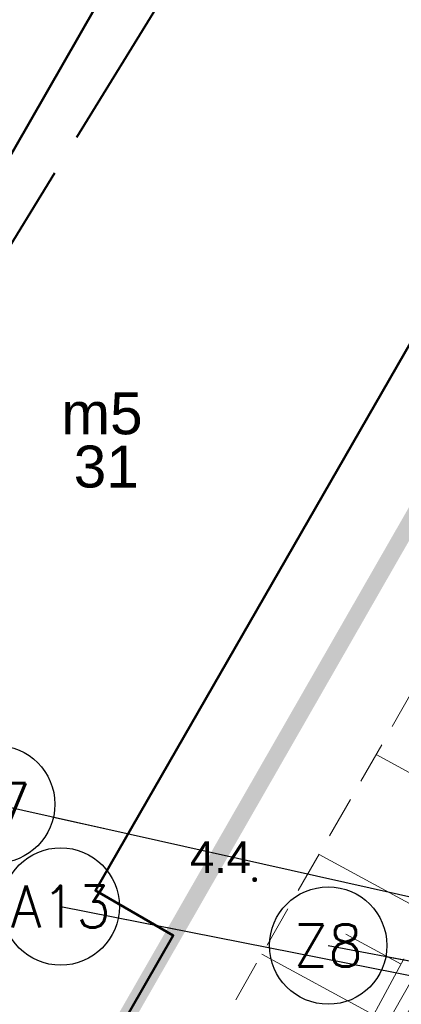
# Model space of a CAD drawing. Extents: x 5477758 to 5478338, y 5918296 to 5918502.
# Tile 60 of 138: x 5477929 to 5477938, y 5918450 to 5918474. Entities that reach past the tile are written whole.
import ezdxf
from ezdxf.enums import TextEntityAlignment as Align

# ---------------------------------------------------------------- set-up
doc = ezdxf.new("R2010")
doc.units = 0
doc.header["$PDSIZE"] = 0.75
for name, pattern in [('budynki akt$0$DASHED', [19.05, 12.7, -6.35]), ('PRZER2-1', [3, 2, -1]), ('PRZER4-1', [5, 4, -1])]:
    doc.linetypes.add(name, pattern=pattern)
doc.layers.get('0').update_dxf_attribs({"linetype": 'CONTINUOUS', "lineweight": 13})
for name, color, linetype, lineweight in [('0_WSPÓŁRZĘDNE_ODNOŚNIKI', 6, 'CONTINUOUS', 15), ('A_GRANICA OPRACOWANIA', 7, 'CONTINUOUS', 0), ('GESBZO', 7, 'CONTINUOUS', 50), ('GESBZO_O', 7, 'CONTINUOUS', 50), ('GSPPRB', 7, 'CONTINUOUS', 20), ('GSSDSO', 7, 'CONTINUOUS', 18), ('GSSZSN', 7, 'PRZER2-1', 18), ('OT_Rzedna', 7, 'CONTINUOUS', 18), ('wysokosci', 7, 'CONTINUOUS', 18), ('zakres', 150, 'PRZER4-1', 50)]:
    doc.layers.add(name, color=color, linetype=linetype, lineweight=lineweight)
doc.styles.add('GEO-INFO', font='arial.ttf')
doc.styles.add('pktkecm$0$Punkty', font='simplex.shx', dxfattribs={"width": 0.8, "oblique": 10, "height": 1})
doc.styles.add('pktkecm$0$STANDARD', font='romans')
doc.dimstyles.new('pktkecm$0$ODNOŚNIKI', dxfattribs={"dimtxt": 17.5, "dimasz": 6, "dimexe": 7, "dimexo": 7, "dimgap": 7, "dimtad": 1, "dimtoh": 1, "dimdec": 0, "dimzin": 0, "dimdsep": 46, "dimtxsty": 'pktkecm$0$STANDARD', "dimblk": 'pktkecm$0$_Dot', "dimcen": 8, "dimdle": 7, "dimclrt": 2, "dimadec": 0, "dimazin": 0, "dimtfac": 1, "dimtdec": 0, "dimtofl": 0, "dimtmove": 0, "dimatfit": 3, "dimldrblk": 'pktkecm$0$_DotBlank', "dimfxl": 0, "dimtolj": 1, "dimtzin": 0, "dimarcsym": 0})

# ---------------------------------------------------------------- blocks, each defined once
blk = doc.blocks.new('OTRN')
at = {"linetype": 'Continuous', "lineweight": 13}
blk.add_hatch(color=0, dxfattribs=at).paths.add_polyline_path([(0, -0.091, 1), (0, 0.091, 1)])
at = {"color": 0, "linetype": 'Continuous', "lineweight": 13}
blk.add_circle((0, 0), 0.0906, dxfattribs=at)
blk = doc.blocks.new('pktkecm$0$_Dot')
at = {"color": 0, "linetype": 'ByBlock', "lineweight": -2}
blk.add_line((-0.5, 0), (-1, 0), dxfattribs=at)
at = {"color": 0, "linetype": 'ByBlock', "const_width": 0.5}
blk.add_lwpolyline([(-0.25, 0, 1), (0.25, 0, 1)], format="xyb", close=True, dxfattribs=at)
blk = doc.blocks.new('pktkecm$0$_DotBlank')
at = {"color": 0, "linetype": 'ByBlock', "lineweight": -2}
blk.add_line((-0.5, 0), (-1, 0), dxfattribs=at)
blk.add_circle((0, 0), 0.5, dxfattribs=at)
blk = doc.blocks.new('pktkecm$0$Punkt')
blk.add_point((0, 0))
at = {"style": 'pktkecm$0$STANDARD'}
blk.add_attdef('NR', (0.918, 1.118), '', height=1.75, dxfattribs=at)
at = {"style": 'pktkecm$0$STANDARD', "flags": 1}
for tag, p in [('WSPZ', (0.918, -3.048)), ('DATA', (0.918, -7.215))]:
    blk.add_attdef(tag, p, '', height=2.5, dxfattribs=at)

msp = doc.modelspace()

# ---------------------------------------------------------------- linework, layer by layer
at = {"layer": 'A_GRANICA OPRACOWANIA', "color": 1, "linetype": 'budynki akt$0$DASHED', "ltscale": 0.1, "const_width": 0.4}
msp.add_lwpolyline([(5477924.666, 5918437.385), (5477923.68, 5918435.693), (5477947.085, 5918422.232), (5477949.411, 5918426.304), (5477947.596, 5918427.361), (5477964.141, 5918455.941), (5477965.541, 5918458.35), (5477956.078, 5918463.925), (5477947.799, 5918468.803), (5477947.799, 5918468.803), (5477943.997, 5918471.043), (5477943.489, 5918470.182), (5477933.716, 5918453.151), (5477933.004, 5918451.909), (5477924.666, 5918437.385)], dxfattribs=at)
at = {"layer": 'GESBZO', "color": 7, "linetype": 'Continuous', "lineweight": 50}
msp.add_lwpolyline([(5477938.187, 5918486.305), (5477944.481, 5918482.719), (5477947.274, 5918480.998), (5477931.149, 5918452.977), (5477933.004, 5918451.909), (5477924.666, 5918437.385), (5477915.543, 5918442.632), (5477923.558, 5918456.638), (5477921.783, 5918457.715)], close=True, dxfattribs=at)
at = {"layer": 'GSPPRB', "color": 7, "linetype": 'Continuous', "lineweight": 20}
for p in [(5477931.149, 5918452.977), (5477933.004, 5918451.909)]:
    msp.add_point(p, dxfattribs=at)
at = {"layer": 'GSSDSO', "color": 7, "linetype": 'Continuous', "lineweight": 18}
msp.add_lwpolyline([(5477930.395, 5918433.886), (5477937.827, 5918446.866), (5477937.028, 5918447.302), (5477942.928, 5918457.672), (5477942.928, 5918457.672), (5477942.928, 5918457.672), (5477942.676, 5918457.835), (5477942.676, 5918457.835), (5477942.676, 5918457.835), (5477936.617, 5918447.185), (5477937.415, 5918446.75), (5477930.139, 5918434.043)], dxfattribs=at)
at = {"layer": 'GSSZSN', "color": 7, "linetype": 'PRZER2-1', "lineweight": 18, "ltscale": 0.5}
for points in [[(5477929.356, 5918434.475), (5477926.268, 5918436.181), (5477930.77, 5918443.87), (5477944.733, 5918468.243), (5477950.113, 5918477.734), (5477949.938, 5918479.477), (5477950.546, 5918480.534)], [(5477950.546, 5918480.534), (5477953.061, 5918478.205), (5477947.805, 5918468.497), (5477938.059, 5918450.522), (5477929.356, 5918434.475)]]:
    msp.add_lwpolyline(points, dxfattribs=at)
at = {"layer": 'GSSZSN', "color": 7, "linetype": 'Continuous', "lineweight": 18, "flags": 128}
for points in [[(5477940.397, 5918454.835), (5477937.845, 5918456.219)], [(5477939.092, 5918452.427), (5477936.483, 5918453.842)], [(5477938.439, 5918451.223), (5477937.121, 5918451.938)], [(5477937.786, 5918450.019), (5477935.121, 5918451.465)]]:
    msp.add_lwpolyline(points, dxfattribs=at)
at = {"layer": 'zakres', "linetype": 'PRZER4-1', "lineweight": 40}
msp.add_lwpolyline([(5477963.54, 5918377.848), (5477941.504, 5918392.244), (5477979.546, 5918459.295), (5477938.033, 5918482.848), (5477904.167, 5918427.813), (5477915.775, 5918420.837), (5477872.982, 5918351.171), (5477887.852, 5918340.978), (5477923.836, 5918315.921)], close=True, dxfattribs=at)

# ---------------------------------------------------------------- block references
at = {"layer": '0_WSPÓŁRZĘDNE_ODNOŚNIKI', "lineweight": -3}
ref = msp.add_blockref('pktkecm$0$Punkt', (5477943.5, 5918451.747), dxfattribs=dict(at, xscale=1.200000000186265))
ref.add_attrib('PUNKT', 'Z7', dxfattribs={"layer": '0', "height": 1, "style": 'pktkecm$0$Punkty', "oblique": 0.0012, "width": 0.96}).set_placement((5477928.783, 5918455.035), align=Align.MIDDLE_CENTER)
ref = msp.add_blockref('pktkecm$0$Punkt', (5477944.18, 5918449.868), dxfattribs=dict(at, xscale=1.200000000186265))
ref.add_attrib('PUNKT', 'A13', dxfattribs={"layer": '0', "height": 1, "style": 'pktkecm$0$Punkty', "oblique": 0.0012, "width": 0.96}).set_placement((5477930.32, 5918452.599), align=Align.MIDDLE_CENTER)
ref = msp.add_blockref('pktkecm$0$Punkt', (5477944.151, 5918450.278), dxfattribs=dict(at, xscale=1.200000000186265))
ref.add_attrib('PUNKT', 'Z8', dxfattribs={"layer": '0', "height": 1, "style": 'pktkecm$0$Punkty', "oblique": 0.0012, "width": 0.96}).set_placement((5477936.703, 5918451.668), align=Align.MIDDLE_CENTER)
at = {"layer": 'OT_Rzedna', "color": 7, "linetype": 'Continuous', "xscale": 0.5, "yscale": 0.5, "zscale": 0.5}
msp.add_blockref('OTRN', (5477934.948, 5918453.237), dxfattribs=at)

# ---------------------------------------------------------------- texts
at = {"layer": 'GESBZO_O', "color": 7, "linetype": 'Continuous', "lineweight": 0, "style": 'GEO-INFO'}
msp.add_text('m5', height=1, dxfattribs=at).set_placement((5477932.275, 5918463.853), align=Align.RIGHT)
at = {"layer": 'GESBZO_O', "color": 1, "linetype": 'Continuous', "lineweight": 0, "style": 'GEO-INFO'}
msp.add_text('31', height=1, dxfattribs=at).set_placement((5477931.408, 5918463.585), align=Align.TOP_CENTER)
at = {"layer": 'wysokosci', "color": 7, "style": 'GEO-INFO'}
msp.add_text('4.4', height=0.75, dxfattribs=at).set_placement((5477933.404, 5918454.149), align=Align.TOP_LEFT)

# ---------------------------------------------------------------- leaders
at = {"layer": '0_WSPÓŁRZĘDNE_ODNOŚNIKI', "lineweight": -3}
for points in [[(5477928.783, 5918455.035), (5477943.5, 5918451.747)], [(5477930.32, 5918452.599), (5477944.18, 5918449.868)], [(5477936.703, 5918451.668), (5477944.151, 5918450.278)]]:
    msp.add_leader(points, dimstyle='pktkecm$0$ODNOŚNIKI', override={"dimasz": 2.8}, dxfattribs=at)

doc.saveas('drawing.dxf')
